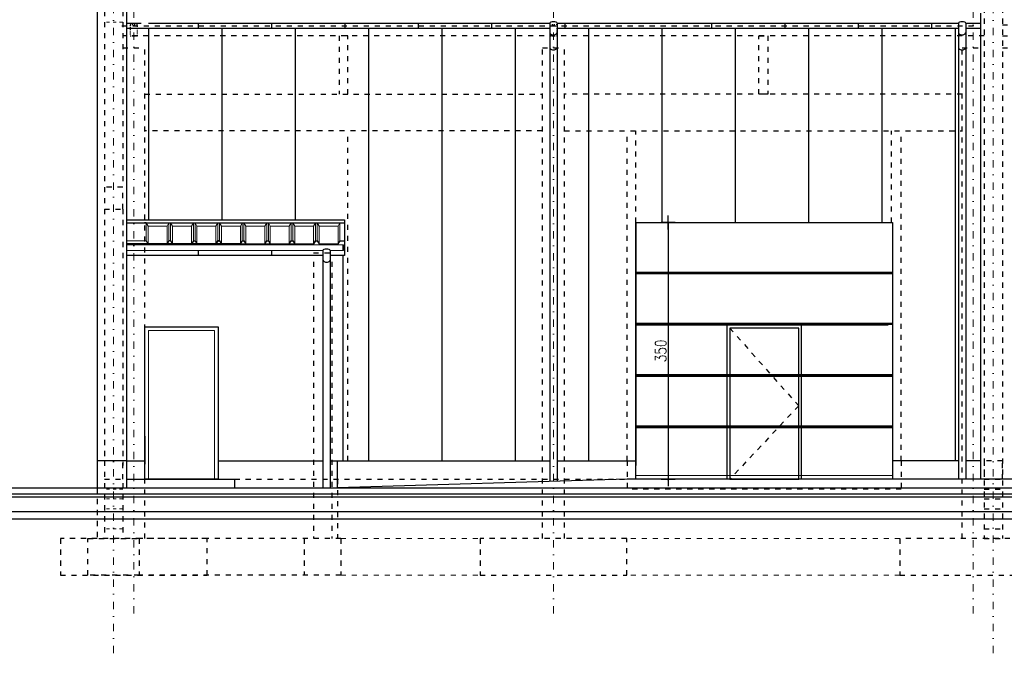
# Model space of a CAD drawing. Header units: millimetres. Extents: x 22865 to 60762, y -18816 to 15611.
# Tile 201 of 256: x 34777 to 36120, y 2908 to 3776. Entities that reach past the tile are written whole.
import ezdxf

# ---------------------------------------------------------------- set-up
doc = ezdxf.new("R2010")
doc.units = ezdxf.units.MM
for name, pattern in [('1_12', [3, 1, -1, 0, -1]), ('1_OTDI', [0]), ('DASHED', [15, 7, -8])]:
    doc.linetypes.add(name, pattern=pattern)
for name, color, linetype in [('bramy przemyslowe', 5, 'Continuous'), ('KONCEPCJA-NAWIERZCHNIE', 252, 'Continuous'), ('plyty warstwowe PIR', 200, 'Continuous'), ('RDZENIE', 3, 'Continuous'), ('SCIANY+ELEM-NIEWIDOCZNE', 250, 'DASHED'), ('widokowa', 2, 'Continuous'), ('WYMIARY', 6, 'Continuous')]:
    doc.layers.add(name, color=color, linetype=linetype)
for name, color, linetype, lineweight in [('CIENKA', 1, 'Continuous', 13), ('Nowe_Archibet 420-K Ściany_Nr_pióra__162', 252, 'Continuous', 5), ('projekt', 6, 'Continuous', 9)]:
    doc.layers.add(name, color=color, linetype=linetype, lineweight=lineweight)
doc.layers.add('OSIE SCIAN', color=151, linetype='Continuous', lineweight=18, plot=False)
doc.layers.add('sciany ppozarowe', color=10, linetype='Continuous', lineweight=18, plot=False)
doc.styles.add('1-100', font='simplex.shx', dxfattribs={"width": 0.8, "height": 15})
doc.dimstyles.new('1-100', dxfattribs={"dimscale": 0.5, "dimtxt": 100, "dimasz": 1, "dimexe": 0.18, "dimexo": 0.0625, "dimgap": 5, "dimtad": 1, "dimdec": 1, "dimzin": 0, "dimdsep": 46, "dimtxsty": '1-100', "dimblk1": 'K', "dimblk2": 'K', "dimsah": 1, "dimcen": 0.09, "dimse1": 1, "dimse2": 1, "dimadec": 0, "dimazin": 0, "dimtfac": 1, "dimtdec": 1, "dimtofl": 0, "dimtmove": 0, "dimatfit": 3, "dimldrblk": 'K', "dimfxl": 0, "dimtolj": 1, "dimtzin": 0, "dimarcsym": 0})

# ---------------------------------------------------------------- blocks, each defined once
blk = doc.blocks.new('K')
for p, q in [((-19.1, 0), (19.1, 0)), ((0, -19.1), (0, 19.1))]:
    blk.add_line(p, q)
blk.add_circle((0, 0), 2.02)
blk = doc.blocks.new('*D931')
at = {"layer": 'WYMIARY', "color": 0, "lineweight": -2}
blk.add_line((35661.9, 3498.8), (35661.9, 3149.8), dxfattribs=at)
at = {"layer": 'WYMIARY', "color": 0, "linetype": 'ByBlock', "lineweight": -2, "xscale": 0.5, "yscale": 0.5, "zscale": 0.5}
for p, rotation in [((35661.9, 3499.3), 90), ((35661.9, 3149.3), 270)]:
    blk.add_blockref('K', p, dxfattribs=dict(at, rotation=rotation))
at = {"layer": 'WYMIARY', "color": 0, "ltscale": 0.2, "insert": (35651.9, 3324.3), "char_height": 15, "attachment_point": 5, "rotation": 90, "style": '1-100'}
blk.add_mtext('\\A1;350', dxfattribs=at)

msp = doc.modelspace()

# ---------------------------------------------------------------- linework, layer by layer
at = {"layer": 'bramy przemyslowe', "color": 3, "ltscale": 0.2}
msp.add_line((34947.97, 3208.1), (34947.97, 3169.89), dxfattribs=at)
at = {"layer": 'CIENKA', "color": 9, "linetype": 'DASHED', "ltscale": 0.6}
msp.add_line((34917.97, 3772.81), (34892.97, 3772.81), dxfattribs=at)
at = {"layer": 'CIENKA', "color": 251}
for p, q in [((34949.93, 3499.03), (34952.53, 3494.53)), ((34949.93, 3474.6), (34949.93, 3499.03)), ((34952.53, 3470.1), (34952.53, 3494.53)), ((34981, 3499.03), (34978.4, 3494.53)), ((34978.4, 3494.53), (34978.4, 3470.1)), ((34983.26, 3499.03), (34981, 3499.03)), ((34981, 3499.03), (34981, 3474.6)), ((34983.26, 3499.03), (34985.86, 3494.53)), ((34983.26, 3499.03), (34983.26, 3474.6)), ((34985.86, 3494.53), (34985.86, 3470.1)), ((35014.34, 3499.03), (35011.74, 3494.53)), ((35011.74, 3470.1), (35011.74, 3494.53)), ((35015.47, 3499.03), (35014.34, 3499.03)), ((35014.34, 3474.6), (35014.34, 3499.03)), ((35016.6, 3499.03), (35016.6, 3474.6)), ((35019.2, 3494.53), (35019.2, 3470.1)), ((35047.67, 3499.03), (35045.07, 3494.53)), ((35045.07, 3470.1), (35045.07, 3494.53)), ((35045.07, 3494.53), (35045.07, 3470.1)), ((35047.67, 3474.6), (35047.67, 3499.03)), ((35049.93, 3499.03), (35047.67, 3499.03)), ((35047.67, 3499.03), (35047.67, 3474.6)), ((35049.93, 3499.03), (35049.93, 3474.6)), ((35049.93, 3499.03), (35052.53, 3494.53)), ((35049.93, 3499.03), (35049.93, 3474.6)), ((35052.54, 3494.53), (35052.53, 3470.1)), ((35052.53, 3494.53), (35052.53, 3470.1)), ((35081.01, 3499.03), (35078.41, 3494.53)), ((35078.41, 3470.1), (35078.41, 3494.53)), ((35082.14, 3499.03), (35081.01, 3499.03)), ((35081.01, 3474.6), (35081.01, 3499.03)), ((35083.27, 3499.03), (35083.27, 3474.6)), ((35085.87, 3494.53), (35085.87, 3470.1)), ((35111.75, 3470.1), (35111.75, 3494.53)), ((35114.35, 3474.6), (35114.35, 3499.03)), ((35116.6, 3499.03), (35116.6, 3474.6)), ((35119.21, 3494.53), (35119.21, 3470.1)), ((35145.08, 3494.53), (35145.08, 3470.1)), ((35147.68, 3499.03), (35147.68, 3474.6)), ((35149.93, 3499.03), (35149.93, 3474.6)), ((35152.53, 3494.53), (35152.53, 3470.1)), ((35178.4, 3494.53), (35178.4, 3470.1)), ((35181, 3499.03), (35181, 3474.6)), ((35183.25, 3499.03), (35183.25, 3474.6)), ((35185.85, 3494.53), (35185.85, 3470.1)), ((35211.72, 3494.53), (35211.72, 3470.1)), ((35214.32, 3499.03), (35214.32, 3474.6)), ((34949.93, 3474.6), (34922.99, 3474.6)), ((34949.93, 3474.6), (34952.53, 3470.1))]:
    msp.add_line(p, q, dxfattribs=at)
at = {"layer": 'CIENKA'}
for p, q in [((35218.97, 3468.76), (34922.99, 3468.76)), ((35217.97, 3468.76), (35217.97, 3461.26)), ((35218.97, 3468.76), (35218.97, 3461.26)), ((35190.97, 3461.26), (34922.99, 3461.26)), ((35218.97, 3461.26), (35200.97, 3461.26))]:
    msp.add_line(p, q, dxfattribs=at)
at = {"layer": 'CIENKA', "color": 9, "linetype": 'DASHED'}
for p, q in [((35215.47, 3068.31), (35405.47, 3068.31)), ((35977.97, 3068.31), (35605.47, 3068.31)), ((35215.47, 3018.31), (35405.47, 3018.31)), ((35977.97, 3018.31), (35605.47, 3018.31))]:
    msp.add_line(p, q, dxfattribs=at)
at = {"layer": 'CIENKA', "color": 251}
for points in [[(34952.53, 3494.53), (34978.4, 3494.53)], [(34985.86, 3494.53), (35011.74, 3494.53)], [(35015.47, 3499.03), (35016.59, 3499.03), (35019.19, 3494.53), (35045.07, 3494.53), (35047.67, 3499.03), (35049.93, 3499.03), (35052.53, 3494.53), (35078.4, 3494.53), (35081, 3499.03)], [(35052.53, 3494.53), (35078.41, 3494.53)], [(35082.14, 3499.03), (35083.26, 3499.03), (35085.86, 3494.53), (35111.75, 3494.53), (35114.35, 3499.03), (35116.6, 3499.03), (35119.2, 3494.53), (35145.08, 3494.53), (35147.68, 3499.03)], [(35115.46, 3499.03), (35116.59, 3499.03), (35119.19, 3494.53), (35145.07, 3494.53), (35147.67, 3499.03), (35149.92, 3499.03), (35152.52, 3494.53), (35178.4, 3494.53), (35181, 3499.03)], [(35182.11, 3499.03), (35183.23, 3499.03), (35185.83, 3494.53), (35211.71, 3494.53), (35214.31, 3499.03), (35214.32, 3499.03)]]:
    msp.add_lwpolyline(points, dxfattribs=at)
at = {"layer": 'CIENKA'}
msp.add_lwpolyline([(35042.97, 3149.31), (34952.97, 3149.31), (34952.97, 3352.31), (35042.97, 3352.31)], close=True, dxfattribs=at)
at = {"layer": 'KONCEPCJA-NAWIERZCHNIE', "color": 4}
for p, q in [((34718.14, 3137.31), (38445.97, 3137.31)), ((34718.14, 3129.31), (38445.97, 3129.31))]:
    msp.add_line(p, q, dxfattribs=at)
at = {"layer": 'KONCEPCJA-NAWIERZCHNIE', "color": 3}
for p, q in [((34718.14, 3125.31), (38445.97, 3125.31)), ((34718.14, 3105.31), (38445.97, 3105.31)), ((34718.14, 3095.31), (38445.97, 3095.31))]:
    msp.add_line(p, q, dxfattribs=at)
at = {"layer": 'Nowe_Archibet 420-K Ściany_Nr_pióra__162', "color": 252, "lineweight": 5}
for p, q in [((35967.97, 3431.88), (35617.97, 3431.88)), ((35967.97, 3431.28), (35617.97, 3431.28)), ((35967.97, 3430.46), (35617.97, 3430.46)), ((35967.97, 3429.31), (35617.97, 3429.31)), ((35967.97, 3361.88), (35617.97, 3361.88)), ((35967.97, 3361.28), (35617.97, 3361.28)), ((35967.97, 3360.46), (35617.97, 3360.46)), ((35962.12, 3359.31), (35617.97, 3359.31)), ((35967.97, 3291.88), (35617.97, 3291.88)), ((35967.97, 3291.28), (35617.97, 3291.28)), ((35967.97, 3290.46), (35617.97, 3290.46)), ((35967.97, 3289.31), (35617.97, 3289.31)), ((35967.97, 3221.88), (35617.97, 3221.88)), ((35967.97, 3221.28), (35617.97, 3221.28)), ((35967.97, 3220.46), (35617.97, 3220.46)), ((35967.97, 3219.31), (35617.97, 3219.31)), ((35967.97, 3154.26), (35617.97, 3154.26))]:
    msp.add_line(p, q, dxfattribs=at)
at = {"layer": 'OSIE SCIAN', "linetype": '1_12', "lineweight": 15, "ltscale": 10}
for p, q in [((34905.47, 4246.41), (34905.47, 2907.76)), ((36105.47, 4246.41), (36105.47, 2907.76)), ((34932.97, 4149.85), (34932.97, 2957.76)), ((35505.47, 4149.85), (35505.47, 2957.76)), ((36077.97, 4149.85), (36077.97, 2957.76))]:
    msp.add_line(p, q, dxfattribs=at)
at = {"layer": 'plyty warstwowe PIR', "linetype": 'DASHED', "lineweight": -2}
msp.add_line((34916.66, 3767.81), (36086.66, 3767.81), dxfattribs=at)
at = {"layer": 'plyty warstwowe PIR', "lineweight": -2}
for p, q in [((34922.99, 3764.56), (35500.47, 3764.56)), ((34953.22, 3764.56), (34953.22, 3502.83)), ((35053.22, 3764.56), (35053.22, 3502.83)), ((35153.22, 3764.56), (35153.22, 3502.83)), ((35253.22, 3764.56), (35253.22, 3174.31)), ((35353.22, 3764.56), (35353.22, 3174.31)), ((35453.22, 3764.56), (35453.22, 3174.31)), ((35510.47, 3764.56), (36057.97, 3764.56)), ((35553.22, 3764.56), (35553.22, 3174.31)), ((35653.22, 3764.56), (35653.22, 3499.31)), ((35753.22, 3764.56), (35753.22, 3499.31)), ((35853.22, 3764.56), (35853.22, 3499.31)), ((35953.22, 3764.56), (35953.22, 3499.31)), ((36053.22, 3764.56), (36053.22, 3174.31)), ((36067.97, 3764.56), (36087.97, 3764.56)), ((34922.99, 3502.83), (35220.47, 3502.83)), ((34922.99, 3499.03), (35220.47, 3499.03)), ((34949.93, 3499.03), (34947.67, 3499.03)), ((35191.03, 3499.03), (35193.28, 3499.03)), ((35191.03, 3499.03), (35193.28, 3499.03)), ((35220.47, 3502.83), (35220.47, 3454.43)), ((35078.55, 3470.1), (34922.99, 3470.1)), ((34922.99, 3470.1), (35178.41, 3470.1)), ((34981, 3474.6), (34978.4, 3470.1)), ((34983.26, 3474.6), (34981, 3474.6)), ((34983.26, 3474.6), (34985.86, 3470.1)), ((35014.34, 3474.6), (35011.74, 3470.1)), ((35047.67, 3474.6), (35045.07, 3470.1)), ((35049.93, 3474.6), (35047.67, 3474.6)), ((35049.93, 3474.6), (35052.53, 3470.1)), ((35081.01, 3474.6), (35078.41, 3470.1)), ((35181.01, 3474.6), (35178.41, 3470.1)), ((35181.01, 3474.6), (35178.41, 3470.1)), ((35214.34, 3474.6), (35220.47, 3474.6)), ((35190.97, 3454.43), (34922.99, 3454.43)), ((35220.47, 3454.43), (35200.97, 3454.43)), ((35217.97, 3174.31), (35500.47, 3174.31)), ((35510.47, 3174.31), (35617.97, 3174.31)), ((36057.97, 3174.31), (35967.97, 3174.31)), ((36087.97, 3174.31), (36067.97, 3174.31))]:
    msp.add_line(p, q, dxfattribs=at)
at = {"layer": 'plyty warstwowe PIR'}
for p, q in [((35020.97, 3771.39), (35020.97, 3764.56)), ((35120.97, 3771.39), (35120.97, 3764.56)), ((35220.97, 3771.39), (35220.97, 3764.56)), ((35320.97, 3771.39), (35320.97, 3764.56)), ((35420.97, 3771.39), (35420.97, 3764.56)), ((35520.97, 3771.39), (35520.97, 3764.56)), ((35720.97, 3771.39), (35720.97, 3764.56)), ((35820.97, 3771.39), (35820.97, 3764.56)), ((35920.97, 3771.39), (35920.97, 3764.56)), ((36020.97, 3771.39), (36020.97, 3764.56)), ((35020.97, 3470.1), (35020.97, 3468.76)), ((35120.97, 3470.1), (35120.97, 3468.76)), ((35020.97, 3461.26), (35020.97, 3454.43)), ((35120.97, 3461.26), (35120.97, 3454.43))]:
    msp.add_line(p, q, dxfattribs=at)
at = {"layer": 'plyty warstwowe PIR', "lineweight": -2}
for points in [[(34952.53, 3470.1), (34978.4, 3470.1)], [(35015.47, 3474.6), (35016.59, 3474.6), (35019.19, 3470.1), (35045.07, 3470.1), (35047.67, 3474.6), (35049.93, 3474.6), (35052.53, 3470.1), (35078.4, 3470.1), (35081, 3474.6), (35083.26, 3474.6), (35085.86, 3470.1), (35111.74, 3470.1), (35114.34, 3474.6), (35115.47, 3474.6)], [(35115.47, 3474.6), (35116.59, 3474.6), (35119.19, 3470.1), (35145.08, 3470.1), (35147.68, 3474.6), (35149.93, 3474.6), (35152.53, 3470.1), (35178.41, 3470.1), (35181.01, 3474.6), (35183.26, 3474.6)], [(35182.13, 3474.6), (35183.26, 3474.6), (35185.86, 3470.1), (35211.74, 3470.1), (35214.34, 3474.6)]]:
    msp.add_lwpolyline(points, dxfattribs=at)
at = {"layer": 'plyty warstwowe PIR'}
msp.add_lwpolyline([(35843.97, 3149.31), (35843.97, 3359.31), (35741.97, 3359.31), (35741.97, 3149.31)], dxfattribs=at)
msp.add_lwpolyline([(35745.97, 3149.31), (35839.97, 3149.31), (35839.97, 3355.31), (35745.97, 3355.31)], close=True, dxfattribs=at)
at = {"layer": 'plyty warstwowe PIR', "linetype": 'DASHED'}
msp.add_lwpolyline([(35745.97, 3355.31), (35839.97, 3249.31), (35745.97, 3149.31)], dxfattribs=at)
at = {"layer": 'projekt', "color": 1, "lineweight": 15, "ltscale": 0.02}
msp.add_line((36087.97, 3149.31), (36092.97, 3149.31), dxfattribs=at)
at = {"layer": 'projekt', "color": 1, "linetype": 'DASHED', "lineweight": 15, "ltscale": 0.6}
msp.add_line((34917.97, 3108.81), (34892.97, 3108.81), dxfattribs=at)
at = {"layer": 'RDZENIE', "color": 2}
for p, q in [((35617.97, 3499.31), (35967.97, 3499.31)), ((35617.97, 3149.31), (35617.97, 3499.31)), ((35967.97, 3499.31), (35967.97, 3149.31)), ((34882.97, 3174.31), (34882.97, 3137.31)), ((35605.97, 3149.31), (35210.97, 3137.31)), ((35966.72, 3149.31), (35605.97, 3149.31)), ((37850.47, 3149.31), (35605.97, 3149.31))]:
    msp.add_line(p, q, dxfattribs=at)
at = {"layer": 'RDZENIE', "color": 2, "linetype": 'DASHED'}
for p, q in [((35215.47, 3068.31), (34940.47, 3068.31)), ((35165.47, 3068.31), (35165.47, 3018.31)), ((35215.47, 3068.31), (35215.47, 3018.31)), ((35215.47, 3018.31), (34940.47, 3018.31))]:
    msp.add_line(p, q, dxfattribs=at)
for points in [[(34940.47, 3018.31), (34870.47, 3018.31), (34870.47, 3068.31), (34940.47, 3068.31)], [(35405.47, 3018.31), (35605.47, 3018.31), (35605.47, 3068.31), (35405.47, 3068.31)], [(35977.97, 3018.31), (36232.97, 3018.31), (36232.97, 3068.31), (35977.97, 3068.31)]]:
    msp.add_lwpolyline(points, close=True, dxfattribs=at)
at = {"layer": 'sciany ppozarowe', "color": 4, "linetype": '1_OTDI', "lineweight": 15, "ltscale": 0.02}
msp.add_line((34884.97, 3137.31), (34718.14, 3137.31), dxfattribs=at)
at = {"layer": 'SCIANY+ELEM-NIEWIDOCZNE'}
for p, q in [((34892.97, 3997.81), (34892.97, 3547.81)), ((34917.97, 3997.81), (34917.97, 3547.81)), ((36092.97, 3882.51), (36092.97, 3068.31)), ((36117.97, 3882.51), (36117.97, 3068.31)), ((36117.97, 3769.06), (37830.32, 3769.06)), ((36092.97, 3754.06), (34917.97, 3754.06)), ((36117.97, 3754.06), (38437.97, 3754.06)), ((34917.97, 3737.81), (34947.97, 3737.81)), ((34947.97, 3068.31), (34947.97, 3737.81)), ((35490.47, 3068.31), (35490.47, 3737.81)), ((35490.47, 3737.81), (35520.47, 3737.81)), ((35520.47, 3068.31), (35520.47, 3737.81)), ((36062.97, 3068.31), (36062.97, 3737.81)), ((36062.97, 3737.81), (36092.97, 3737.81)), ((36117.97, 3737.81), (36147.97, 3737.81)), ((34947.97, 3674.31), (35490.47, 3674.31)), ((36062.97, 3674.31), (35520.47, 3674.31)), ((35490.47, 3624.31), (34947.97, 3624.31)), ((35520.47, 3624.31), (36062.97, 3624.31)), ((35605.97, 3174.31), (35605.97, 3624.31)), ((35617.97, 3499.31), (35617.97, 3624.31)), ((35966.72, 3499.31), (35966.72, 3624.31)), ((35979.97, 3174.31), (35979.97, 3624.31)), ((34892.97, 3517.81), (34892.97, 3167.81)), ((34917.97, 3517.81), (34917.97, 3167.81)), ((35177.97, 3457.93), (35202.97, 3457.93)), ((35177.97, 3445.93), (35177.97, 3068.31)), ((35202.97, 3445.93), (35202.97, 3068.31)), ((34892.97, 3143.81), (34892.97, 3068.31)), ((34917.97, 3143.81), (34917.97, 3068.31)), ((35210.97, 3149.31), (35210.97, 3068.31)), ((34882.97, 3137.31), (34882.97, 3068.31)), ((36092.97, 3135.81), (36117.97, 3135.81)), ((36092.97, 3122.31), (36117.97, 3122.31)), ((36092.97, 3108.81), (36117.97, 3108.81)), ((36092.97, 3095.31), (36117.97, 3095.31)), ((36092.97, 3081.81), (36117.97, 3081.81)), ((36092.97, 3068.31), (36117.97, 3068.31))]:
    msp.add_line(p, q, dxfattribs=at)
at = {"layer": 'SCIANY+ELEM-NIEWIDOCZNE', "color": 1}
for p, q in [((35605.97, 3174.31), (35605.97, 3135.81)), ((35979.97, 3174.31), (35979.97, 3135.81)), ((35070.48, 3149.31), (35605.97, 3149.31)), ((35979.97, 3135.81), (35605.97, 3135.81))]:
    msp.add_line(p, q, dxfattribs=at)
at = {"layer": 'SCIANY+ELEM-NIEWIDOCZNE', "color": 250, "linetype": 'DASHED', "lineweight": 15, "ltscale": 0.6}
for p, q in [((34917.97, 3135.81), (34892.97, 3135.81)), ((34917.97, 3122.31), (34892.97, 3122.31)), ((34917.97, 3108.81), (34892.97, 3108.81)), ((34917.97, 3095.31), (34892.97, 3095.31)), ((34917.97, 3081.81), (34892.97, 3081.81))]:
    msp.add_line(p, q, dxfattribs=at)
at = {"layer": 'SCIANY+ELEM-NIEWIDOCZNE', "ltscale": 0.2}
for points in [[(34937.97, 3769.06), (34927.97, 3769.06), (34927.97, 3754.06), (34937.97, 3754.06)], [(35510.47, 3769.06), (35500.47, 3769.06), (35500.47, 3754.06), (35510.47, 3754.06)]]:
    msp.add_lwpolyline(points, close=True, dxfattribs=at)
at = {"layer": 'SCIANY+ELEM-NIEWIDOCZNE'}
for points in [[(35225.22, 3674.31), (35225.22, 3754.06), (35213.22, 3754.06), (35213.22, 3674.31)], [(35225.22, 3174.31), (35225.22, 3624.31)]]:
    msp.add_lwpolyline(points, dxfattribs=at)
for points in [[(35785.72, 3753.98), (35797.72, 3753.98), (35797.72, 3674.31), (35785.72, 3674.31)], [(34917.97, 3547.81), (34892.97, 3547.81), (34892.97, 3517.81), (34917.97, 3517.81)], [(34917.97, 3174.31), (34892.97, 3174.31), (34892.97, 3149.31), (34917.97, 3149.31)], [(36117.97, 3174.31), (36092.97, 3174.31), (36092.97, 3149.31), (36117.97, 3149.31)]]:
    msp.add_lwpolyline(points, close=True, dxfattribs=at)
at = {"layer": 'SCIANY+ELEM-NIEWIDOCZNE', "color": 1}
msp.add_lwpolyline([(34832.97, 3018.31), (35032.97, 3018.31), (35032.97, 3068.31), (34832.97, 3068.31)], close=True, dxfattribs=at)
at = {"layer": 'widokowa'}
for p, q in [((34882.97, 3792.97), (34882.97, 3174.31)), ((34922.99, 3791.64), (34922.99, 3137.31)), ((36087.97, 3784.73), (36087.97, 3149.31)), ((35617.97, 3499.31), (35617.97, 3167.81)), ((35217.97, 3454.43), (35217.97, 3174.31)), ((34922.99, 3174.31), (34882.97, 3174.31)), ((34922.99, 3174.31), (34947.97, 3174.31)), ((35047.97, 3174.31), (35190.97, 3174.31)), ((35200.97, 3174.31), (35217.97, 3174.31)), ((35210.97, 3137.31), (35210.97, 3174.31)), ((34922.99, 3149.31), (35070.48, 3149.31)), ((35070.48, 3149.31), (35070.48, 3137.31))]:
    msp.add_line(p, q, dxfattribs=at)
at = {"layer": 'widokowa', "color": 1}
for p, q in [((34922.99, 3771.39), (34942.99, 3771.39)), ((34952.99, 3771.39), (35500.47, 3771.39)), ((35500.47, 3771.39), (35500.47, 3146.1)), ((35510.47, 3771.39), (35510.47, 3146.41)), ((35510.47, 3771.39), (36057.97, 3771.39)), ((36057.97, 3771.39), (36057.97, 3149.31)), ((36067.97, 3771.39), (36067.97, 3149.31)), ((36067.97, 3771.39), (36087.97, 3771.39)), ((35190.97, 3461.26), (35190.97, 3137.31)), ((35200.97, 3461.26), (35200.97, 3137.31))]:
    msp.add_line(p, q, dxfattribs=at)
at = {"layer": 'widokowa'}
msp.add_lwpolyline([(35047.97, 3149.31), (34947.97, 3149.31), (34947.97, 3357.31), (35047.97, 3357.31)], close=True, dxfattribs=at)
at = {"layer": 'widokowa', "color": 1}
for centre, ratio, start_param, end_param in [((35505.47, 3771.39), 0.340383, 3.1415927, 6.2831853), ((36062.97, 3771.39), 0.340383, 3.1415927, 6.2831853), ((35505.47, 3758.16), 0.5773503, 0, 3.1415927), ((36062.97, 3758.16), 0.5773503, 0, 3.1415927), ((35505.47, 3737.66), 0.5773503, 0, 3.1415927), ((36062.97, 3737.66), 0.5773503, 0, 3.1415927), ((35195.97, 3461.26), 0.340383, 3.1415927, 6.2831853), ((35195.97, 3448.03), 0.5773503, 0, 3.1415927)]:
    msp.add_ellipse(centre, major_axis=(-5, 0), ratio=ratio, start_param=start_param, end_param=end_param, dxfattribs=at)

# ---------------------------------------------------------------- dimensions: what is measured, and where the dimension line sits
at = {"layer": 'WYMIARY'}
dim = msp.add_linear_dim(base=(35661.89, 3149.31), p1=(35658.82, 3499.31), p2=(35658.82, 3149.31), angle=90, dimstyle='1-100', override={"dimdec": 0, "dimtxsty": '1-100', "dimldrblk": 'K'}, dxfattribs=at)
dim.commit()
dim.dimension.update_dxf_attribs({"geometry": '*D931', "text_midpoint": (35651.89, 3324.31)})

doc.saveas('drawing.dxf')
